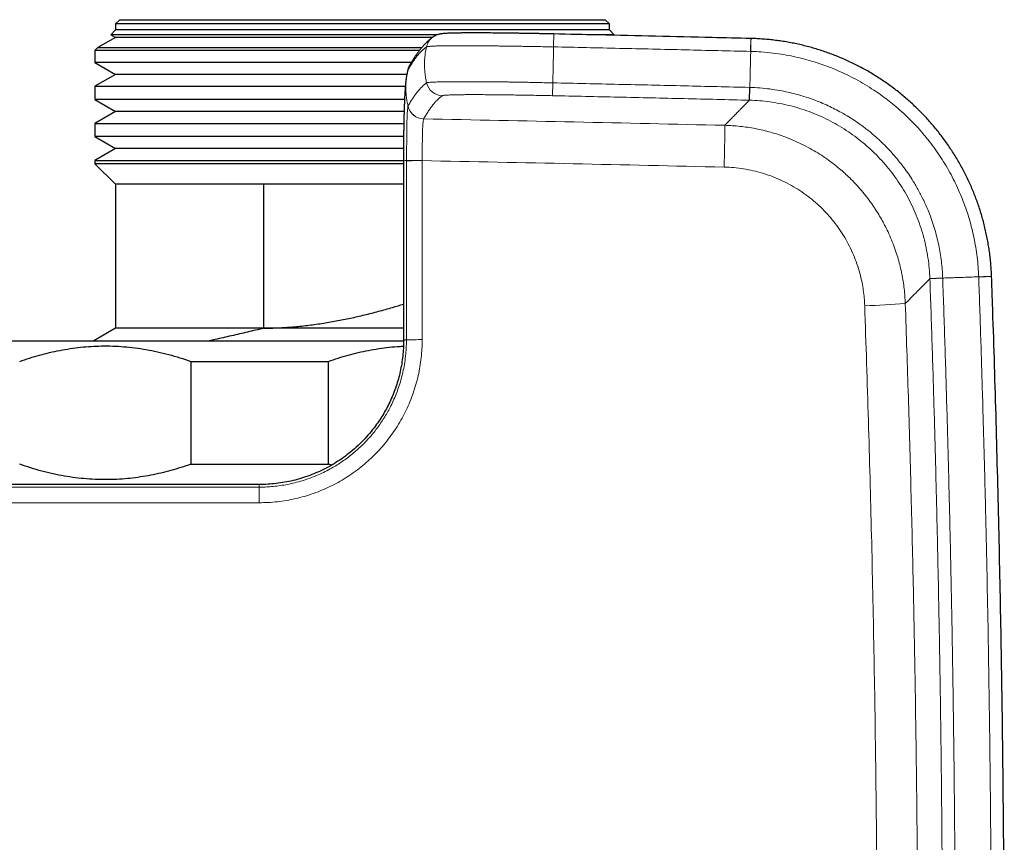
# Model space of a CAD drawing. Header units: millimetres. Extents: x 8 to 791, y 12 to 1717.
# Tile 20 of 256: x 487 to 535, y 817 to 857. Entities that reach past the tile are written whole.
import ezdxf

# ---------------------------------------------------------------- set-up
doc = ezdxf.new("R2010")
doc.units = ezdxf.units.MM

msp = doc.modelspace()

# ---------------------------------------------------------------- linework, layer by layer
at = {"color": 7, "linetype": 'Continuous', "lineweight": 30}
for p, q in [((492.35, 857.214), (492.15, 857.014)), ((492.15, 857.014), (492.15, 856.714)), ((504.15, 857.014), (492.15, 857.014)), ((492.35, 857.214), (504.15, 857.214)), ((504.15, 857.214), (515.95, 857.214)), ((516.15, 857.014), (504.15, 857.014)), ((516.15, 857.014), (515.95, 857.214)), ((516.15, 856.714), (516.15, 857.014)), ((492.15, 856.714), (491.92, 856.485)), ((504.15, 856.714), (492.15, 856.714)), ((516.15, 856.714), (504.15, 856.714)), ((516.379, 856.485), (516.15, 856.714)), ((492.15, 856.352), (491.292, 855.857)), ((491.92, 856.485), (492.15, 856.352)), ((507.801, 856.485), (491.92, 856.485)), ((504.15, 856.352), (492.15, 856.352)), ((507.55, 856.352), (504.15, 856.352)), ((516.379, 856.485), (515.043, 856.485)), ((516.329, 856.455), (516.379, 856.485)), ((523.032, 856.299), (523.021, 856.299)), ((491.292, 855.857), (491.15, 855.714)), ((491.15, 855.714), (491.15, 855.129)), ((504.15, 855.714), (491.15, 855.714)), ((491.292, 855.857), (504.15, 855.857)), ((504.15, 855.857), (507.03, 855.857)), ((506.915, 855.714), (504.15, 855.714)), ((491.15, 855.129), (492.15, 854.552)), ((506.523, 855.129), (491.15, 855.129)), ((506.337, 854.718), (506.332, 854.698)), ((506.333, 854.7), (506.333, 854.698)), ((506.421, 854.954), (506.425, 854.962)), ((506.433, 854.977), (506.437, 854.983)), ((492.15, 854.552), (491.15, 853.975)), ((504.15, 854.552), (492.15, 854.552)), ((506.304, 854.552), (504.15, 854.552)), ((491.15, 853.975), (491.15, 853.329)), ((491.15, 853.975), (504.15, 853.975)), ((504.15, 853.975), (506.231, 853.975)), ((491.15, 853.329), (492.15, 852.752)), ((506.192, 853.329), (491.15, 853.329)), ((492.15, 852.752), (491.15, 852.175)), ((504.15, 852.752), (492.15, 852.752)), ((506.171, 852.752), (504.15, 852.752)), ((491.15, 852.175), (491.15, 851.529)), ((491.15, 852.175), (504.15, 852.175)), ((504.15, 852.175), (506.157, 852.175)), ((491.15, 851.529), (492.15, 850.952)), ((506.147, 851.529), (491.15, 851.529)), ((492.15, 850.952), (491.15, 850.375)), ((504.15, 850.952), (492.15, 850.952)), ((506.143, 850.952), (504.15, 850.952)), ((491.15, 850.375), (491.15, 850.214)), ((491.15, 850.375), (504.15, 850.375)), ((504.15, 850.375), (506.141, 850.375)), ((506.141, 850.348), (506.147, 841.629)), ((491.15, 850.214), (492.15, 849.214)), ((504.15, 850.214), (491.15, 850.214)), ((506.141, 850.214), (504.15, 850.214)), ((492.15, 849.214), (492.15, 842.214)), ((499.354, 849.214), (492.15, 849.214)), ((506.143, 849.214), (499.354, 849.214)), ((499.354, 842.215), (499.354, 849.214)), ((534.722, 844.726), (534.721, 844.737)), ((492.15, 842.214), (491.093, 841.604)), ((499.35, 842.214), (492.15, 842.214)), ((499.354, 842.215), (499.35, 842.214)), ((506.149, 842.214), (499.35, 842.214)), ((484.4, 841.604), (506.148, 841.604)), ((495.808, 840.604), (495.808, 835.604)), ((495.808, 840.604), (502.491, 840.604)), ((502.491, 835.604), (502.491, 840.604)), ((495.808, 835.604), (502.491, 835.604)), ((502.636, 835.556), (502.491, 835.604))]:
    msp.add_line(p, q, dxfattribs=at)
at = {"color": 8, "linetype": 'Continuous', "lineweight": 0}
for p, q in [((513.437, 855.892), (513.451, 856.52)), ((523.006, 855.672), (523.021, 856.3)), ((507.787, 855.936), (507.787, 855.936)), ((513.385, 853.52), (513.399, 854.142)), ((522.948, 853.3), (522.963, 853.922)), ((522.958, 853.3), (522.948, 853.3)), ((507.124, 852.392), (507.123, 852.391)), ((507.045, 850.373), (507.045, 850.363)), ((531.724, 844.621), (531.723, 844.63)), ((531.724, 844.621), (532.345, 844.642)), ((534.095, 844.704), (534.722, 844.726))]:
    msp.add_line(p, q, dxfattribs=at)
at = {"color": 8, "linetype": 'Continuous', "lineweight": 0, "flags": 128}
for points in [[(523.016, 855.672), (523.018, 855.753), (523.02, 855.832), (523.022, 855.907), (523.023, 855.977), (523.025, 856.042), (523.027, 856.101), (523.028, 856.153), (523.029, 856.198), (523.03, 856.235), (523.031, 856.264), (523.031, 856.285), (523.032, 856.296), (523.032, 856.299)], [(522.958, 853.3), (522.958, 853.306), (522.958, 853.32), (522.959, 853.342), (522.959, 853.372), (522.96, 853.409), (522.962, 853.454), (522.963, 853.506), (522.964, 853.564), (522.966, 853.627), (522.968, 853.695), (522.97, 853.768), (522.971, 853.844), (522.973, 853.922)], [(531.723, 844.63), (531.729, 844.63), (531.743, 844.631), (531.765, 844.632), (531.795, 844.633), (531.833, 844.634), (531.877, 844.636), (531.929, 844.638), (531.987, 844.64), (532.05, 844.642), (532.118, 844.645), (532.191, 844.647), (532.267, 844.65), (532.345, 844.653)], [(534.094, 844.714), (534.176, 844.717), (534.254, 844.72), (534.329, 844.723), (534.399, 844.725), (534.464, 844.728), (534.523, 844.73), (534.575, 844.732), (534.62, 844.733), (534.657, 844.735), (534.686, 844.736), (534.707, 844.737), (534.719, 844.737), (534.722, 844.737)]]:
    msp.add_lwpolyline(points, dxfattribs=at)
at = {"color": 8, "linetype": 'Continuous', "lineweight": 0}
for centre, radius, start, end in [((508.037, 855.72), 0.799, 125.9622, 167.6226), ((507.127, 854.588), 0.795, 152.6386, 167.6897), ((507.129, 854.59), 0.796, 150.9238, 167.6808), ((508.045, 854.32), 0.8, 192.8835, 268.7594), ((507.141, 853.192), 0.801, 193.0703, 268.7208), ((507.142, 853.193), 0.801, 193.0237, 268.7215), ((471.603, 851.704), 50.15, 358.1078, 0.4278), ((506.897, 823.729), 26.645, 89.6819, 91.3267), ((506.928, 831.407), 18.956, 89.6478, 91.9603), ((527.994, 872.675), 29.369, 271.0951, 274.9479), ((506.934, 823.703), 17.957, 89.6283, 92.0694), ((537.586, 833.846), 38.462, 179.041, 180.1717)]:
    msp.add_arc(centre, radius, start, end, dxfattribs=at)
at = {"color": 7, "linetype": 'Continuous', "lineweight": 30}
msp.add_arc((508.037, 855.72), 0.799, 117.7049, 125.9591, dxfattribs=at)
for points, knots in [([(513.451, 856.52), (513.386, 856.521), (513.259, 856.524), (513.075, 856.528), (512.896, 856.531), (512.713, 856.535), (512.523, 856.538), (512.326, 856.542), (512.131, 856.545), (511.937, 856.548), (511.744, 856.551), (511.553, 856.554), (511.364, 856.557), (511.176, 856.559), (510.99, 856.561), (510.809, 856.563), (510.632, 856.565), (510.46, 856.567), (510.293, 856.568), (510.131, 856.569), (509.975, 856.57), (509.824, 856.57), (509.678, 856.571), (509.538, 856.571), (509.403, 856.57), (509.272, 856.57), (509.145, 856.569), (509.024, 856.568), (508.908, 856.567), (508.797, 856.565), (508.692, 856.563), (508.593, 856.561), (508.499, 856.559), (508.411, 856.556), (508.328, 856.553), (508.25, 856.549), (508.175, 856.545), (508.101, 856.539), (508.033, 856.532), (507.976, 856.525), (507.932, 856.518), (507.896, 856.511), (507.855, 856.501), (507.81, 856.488), (507.757, 856.47), (507.708, 856.45), (507.677, 856.434), (507.665, 856.427)], [0, 0, 0, 0, 0.023166, 0.04505, 0.06568, 0.086914, 0.110667, 0.134427, 0.158217, 0.182063, 0.205991, 0.230028, 0.254197, 0.278523, 0.302996, 0.327354, 0.351535, 0.375568, 0.399463, 0.423232, 0.446889, 0.470452, 0.493938, 0.517358, 0.540743, 0.564534, 0.588431, 0.612439, 0.636564, 0.660817, 0.68521, 0.709766, 0.734521, 0.759534, 0.784903, 0.810806, 0.837583, 0.865995, 0.898278, 0.922346, 0.935125, 0.946183, 0.956874, 0.968481, 0.980011, 0.992716, 1, 1, 1, 1]), ([(523.021, 856.299), (522.394, 856.315), (519.938, 856.374), (516.748, 856.447), (514.184, 856.503), (513.451, 856.519)], [0, 0, 0, 0, 0.1964065, 0.7700278, 1, 1, 1, 1]), ([(507.568, 856.366), (507.567, 856.365), (507.529, 856.339), (507.457, 856.282), (507.351, 856.192), (507.246, 856.094), (507.143, 855.987), (507.041, 855.874), (506.941, 855.752), (506.842, 855.62), (506.741, 855.478), (506.64, 855.322), (506.538, 855.158), (506.471, 855.041), (506.437, 854.983)], [0, 0, 0, 0, 0.003113, 0.085274, 0.169385, 0.25493, 0.34145, 0.428559, 0.515959, 0.603924, 0.699622, 0.798385, 0.899182, 1, 1, 1, 1]), ([(534.721, 844.737), (534.718, 844.814), (534.711, 844.99), (534.692, 845.265), (534.665, 845.561), (534.63, 845.857), (534.588, 846.152), (534.538, 846.446), (534.481, 846.739), (534.417, 847.029), (534.346, 847.317), (534.268, 847.605), (534.182, 847.891), (534.089, 848.176), (533.989, 848.458), (533.882, 848.737), (533.768, 849.014), (533.648, 849.286), (533.522, 849.554), (533.389, 849.819), (533.249, 850.081), (533.102, 850.34), (532.949, 850.596), (532.789, 850.849), (532.623, 851.098), (532.451, 851.342), (532.272, 851.582), (532.089, 851.817), (531.899, 852.047), (531.705, 852.272), (531.505, 852.491), (531.299, 852.706), (531.088, 852.916), (530.872, 853.121), (530.65, 853.321), (530.423, 853.515), (530.192, 853.703), (529.956, 853.886), (529.716, 854.062), (529.472, 854.232), (529.225, 854.396), (528.973, 854.553), (528.717, 854.705), (528.457, 854.85), (528.192, 854.989), (527.924, 855.122), (527.652, 855.249), (527.379, 855.368), (527.102, 855.48), (526.825, 855.585), (526.545, 855.682), (526.263, 855.773), (525.978, 855.857), (525.69, 855.934), (525.399, 856.004), (525.107, 856.067), (524.812, 856.122), (524.517, 856.171), (524.221, 856.211), (523.925, 856.245), (523.63, 856.271), (523.334, 856.289), (523.134, 856.298), (523.033, 856.3), (523.032, 856.3)], [0, 0, 0, 0, 0.012766, 0.029178, 0.045606, 0.062049, 0.078502, 0.094963, 0.111454, 0.127809, 0.1442, 0.160658, 0.177163, 0.193697, 0.210238, 0.226761, 0.243244, 0.259669, 0.276013, 0.292334, 0.308747, 0.325201, 0.341687, 0.358193, 0.37471, 0.391224, 0.407725, 0.424202, 0.440646, 0.45704, 0.473418, 0.489835, 0.506277, 0.522739, 0.539213, 0.555691, 0.572165, 0.588627, 0.60507, 0.621489, 0.637869, 0.654216, 0.670635, 0.687109, 0.70362, 0.72015, 0.736677, 0.753178, 0.769636, 0.786031, 0.802357, 0.81869, 0.835094, 0.851556, 0.868058, 0.884586, 0.901121, 0.917644, 0.934136, 0.950582, 0.966959, 0.983263, 0.999746, 1, 1, 1, 1]), ([(506.333, 854.7), (506.326, 854.668), (506.312, 854.603), (506.296, 854.513), (506.283, 854.436), (506.275, 854.379), (506.268, 854.331), (506.263, 854.289), (506.257, 854.245), (506.252, 854.196), (506.245, 854.132), (506.238, 854.06), (506.231, 853.979), (506.224, 853.897), (506.219, 853.818), (506.214, 853.746), (506.21, 853.685), (506.206, 853.625), (506.202, 853.557), (506.197, 853.45), (506.19, 853.306), (506.184, 853.149), (506.179, 853.018), (506.176, 852.915), (506.173, 852.828), (506.171, 852.76), (506.169, 852.704), (506.168, 852.653), (506.166, 852.596), (506.165, 852.531), (506.163, 852.452), (506.16, 852.355), (506.158, 852.236), (506.155, 852.096), (506.152, 851.932), (506.15, 851.764), (506.147, 851.596), (506.146, 851.431), (506.144, 851.25), (506.143, 851.052), (506.142, 850.835), (506.141, 850.599), (506.141, 850.434), (506.141, 850.348)], [0, 0, 0, 0, 0.022496, 0.04492, 0.06241, 0.075896, 0.087652, 0.097743, 0.109168, 0.12396, 0.139767, 0.16463, 0.190339, 0.218183, 0.24627, 0.267535, 0.286308, 0.302742, 0.321911, 0.345498, 0.392475, 0.437466, 0.465798, 0.491178, 0.512216, 0.528407, 0.53903, 0.550661, 0.563448, 0.577378, 0.594307, 0.615448, 0.640665, 0.66985, 0.702953, 0.740027, 0.769048, 0.800328, 0.834063, 0.870518, 0.910032, 0.953026, 1, 1, 1, 1]), ([(506.4, 854.912), (506.399, 854.909), (506.392, 854.894), (506.382, 854.868), (506.369, 854.832), (506.357, 854.798), (506.347, 854.762), (506.341, 854.737), (506.338, 854.724), (506.338, 854.724)], [0, 0, 0, 0, 0.03052, 0.184299, 0.348833, 0.530498, 0.738037, 0.984082, 1, 1, 1, 1]), ([(534.743, 775.09), (534.747, 775.208), (534.783, 776.23), (534.845, 778.156), (534.927, 780.868), (535.002, 783.584), (535.069, 786.302), (535.128, 789.023), (535.181, 791.744), (535.226, 794.465), (535.263, 797.186), (535.293, 799.907), (535.316, 802.628), (535.331, 805.349), (535.339, 808.071), (535.339, 810.792), (535.333, 813.513), (535.318, 816.234), (535.296, 818.956), (535.267, 821.677), (535.231, 824.398), (535.187, 827.119), (535.135, 829.84), (535.077, 832.56), (535.01, 835.281), (534.937, 838.001), (534.856, 840.721), (534.784, 842.963), (534.736, 844.298), (534.721, 844.726)], [0, 0, 0, 0, 0.005107, 0.044052, 0.082982, 0.12198, 0.161051, 0.200121, 0.239191, 0.278261, 0.317331, 0.356401, 0.395472, 0.434544, 0.473616, 0.512686, 0.551756, 0.590827, 0.629898, 0.668969, 0.708041, 0.747112, 0.786183, 0.825254, 0.864323, 0.903394, 0.942467, 0.981532, 1, 1, 1, 1]), ([(499.354, 842.215), (499.588, 842.22), (500.058, 842.23), (500.76, 842.278), (501.464, 842.349), (502.166, 842.445), (502.868, 842.564), (503.563, 842.703), (504.251, 842.861), (504.931, 843.035), (505.563, 843.212), (505.966, 843.336), (506.146, 843.391)], [0, 0, 0, 0, 0.101776, 0.203586, 0.305367, 0.408229, 0.511121, 0.613992, 0.715478, 0.816993, 0.918517, 1, 1, 1, 1]), ([(499.35, 842.214), (499.219, 842.183), (498.957, 842.12), (498.563, 842.027), (498.17, 841.936), (497.775, 841.845), (497.382, 841.756), (497.023, 841.675), (496.798, 841.625), (496.702, 841.604)], [0, 0, 0, 0, 0.147357, 0.294893, 0.443253, 0.591612, 0.740717, 0.889822, 1, 1, 1, 1]), ([(487.491, 840.604), (487.651, 840.659), (487.971, 840.768), (488.456, 840.911), (488.945, 841.036), (489.44, 841.142), (489.942, 841.229), (490.45, 841.294), (490.959, 841.337), (491.48, 841.357), (492.013, 841.353), (492.556, 841.322), (493.098, 841.265), (493.642, 841.183), (494.187, 841.075), (494.732, 840.941), (495.274, 840.786), (495.63, 840.665), (495.808, 840.604)], [0, 0, 0, 0, 0.0592425, 0.1185152, 0.1777824, 0.2370173, 0.2974128, 0.3578517, 0.4182871, 0.4786781, 0.54299, 0.6073567, 0.6717267, 0.7360433, 0.8020046, 0.8680116, 0.9340271, 1, 1, 1, 1]), ([(506.147, 841.629), (506.145, 841.5), (506.141, 841.243), (506.109, 840.862), (506.057, 840.487), (505.986, 840.116), (505.896, 839.752), (505.786, 839.396), (505.659, 839.048), (505.515, 838.71), (505.356, 838.384), (505.181, 838.069), (504.992, 837.766), (504.765, 837.441), (504.498, 837.101), (504.184, 836.755), (503.853, 836.433), (503.505, 836.138), (503.143, 835.868), (502.769, 835.626), (502.384, 835.409), (501.99, 835.219), (501.59, 835.056), (501.184, 834.918), (500.777, 834.807), (500.368, 834.722), (499.958, 834.662), (499.547, 834.625), (499.274, 834.621), (499.138, 834.618)], [0, 0, 0, 0, 0.035284, 0.069892, 0.104203, 0.138517, 0.172561, 0.206355, 0.240034, 0.273511, 0.30638, 0.338923, 0.37145, 0.403933, 0.446724, 0.489095, 0.531091, 0.572509, 0.613402, 0.653837, 0.693872, 0.733563, 0.772904, 0.811706, 0.850024, 0.887938, 0.925525, 0.962856, 1, 1, 1, 1]), ([(502.491, 840.604), (502.651, 840.659), (502.971, 840.768), (503.456, 840.911), (503.945, 841.036), (504.44, 841.142), (504.942, 841.229), (505.45, 841.293), (505.849, 841.33), (506.079, 841.338), (506.139, 841.34)], [0, 0, 0, 0, 0.134772, 0.269613, 0.404441, 0.539196, 0.676591, 0.814084, 0.95157, 1, 1, 1, 1]), ([(495.808, 835.604), (495.648, 835.55), (495.328, 835.44), (494.843, 835.298), (494.354, 835.173), (493.859, 835.066), (493.357, 834.98), (492.849, 834.914), (492.34, 834.872), (491.819, 834.851), (491.286, 834.856), (490.743, 834.887), (490.201, 834.943), (489.657, 835.025), (489.112, 835.133), (488.567, 835.267), (488.025, 835.422), (487.669, 835.544), (487.491, 835.604)], [0, 0, 0, 0, 0.059242, 0.118515, 0.177782, 0.237017, 0.297413, 0.357852, 0.418287, 0.478678, 0.54299, 0.607357, 0.671727, 0.736043, 0.802005, 0.868012, 0.934027, 1, 1, 1, 1]), ([(499.138, 834.618), (498.24, 834.619), (496.452, 834.619), (493.785, 834.62), (491.145, 834.621), (488.531, 834.621), (485.945, 834.622), (483.385, 834.622), (480.77, 834.623), (478.1, 834.624), (475.378, 834.624), (472.689, 834.625), (470.032, 834.625), (467.408, 834.626), (464.817, 834.626), (462.258, 834.626), (459.731, 834.627), (457.238, 834.627), (454.791, 834.627), (452.391, 834.628), (450.037, 834.628), (447.714, 834.628), (446.176, 834.628), (445.413, 834.628)], [0, 0, 0, 0, 0.050151, 0.0998, 0.148946, 0.19759, 0.245732, 0.293372, 0.34051, 0.391782, 0.442447, 0.492504, 0.541955, 0.590798, 0.639035, 0.686664, 0.733687, 0.780102, 0.825911, 0.870311, 0.914126, 0.957356, 1, 1, 1, 1])]:
    msp.add_open_spline(points, degree=3, knots=knots, dxfattribs=at)
at = {"color": 8, "linetype": 'Continuous', "lineweight": 0}
for points, knots in [([(507.257, 855.891), (507.219, 855.863), (507.145, 855.807), (507.033, 855.704), (506.922, 855.588), (506.81, 855.456), (506.698, 855.31), (506.585, 855.147), (506.469, 854.965), (506.39, 854.828), (506.351, 854.76)], [0, 0, 0, 0, 0.123227, 0.246457, 0.369685, 0.492915, 0.616152, 0.739393, 0.869695, 1, 1, 1, 1]), ([(507.257, 855.891), (507.236, 855.784), (507.194, 855.569), (507.165, 855.24), (507.161, 854.933), (507.179, 854.651), (507.211, 854.394), (507.247, 854.225), (507.264, 854.141)], [0, 0, 0, 0, 0.185951, 0.372936, 0.560323, 0.707437, 0.854097, 1, 1, 1, 1]), ([(507.787, 855.936), (507.787, 855.936), (507.756, 855.936), (507.696, 855.933), (507.614, 855.93), (507.541, 855.926), (507.475, 855.922), (507.417, 855.917), (507.368, 855.913), (507.327, 855.908), (507.293, 855.903), (507.269, 855.898), (507.26, 855.894), (507.257, 855.891), (507.257, 855.891)], [0, 0, 0, 0, 0.000025, 0.096975, 0.193925, 0.291297, 0.388669, 0.486338, 0.585238, 0.684564, 0.784034, 0.89191, 0.999975, 1, 1, 1, 1]), ([(513.437, 855.892), (513.437, 855.892), (513.299, 855.895), (513.021, 855.901), (512.658, 855.907), (512.346, 855.912), (512.082, 855.916), (511.819, 855.92), (511.544, 855.924), (511.26, 855.928), (510.96, 855.933), (510.656, 855.937), (510.358, 855.94), (510.074, 855.944), (509.813, 855.946), (509.572, 855.948), (509.349, 855.95), (509.131, 855.951), (508.916, 855.95), (508.693, 855.949), (508.49, 855.948), (508.309, 855.946), (508.155, 855.944), (508.018, 855.942), (507.895, 855.939), (507.822, 855.938), (507.787, 855.936), (507.787, 855.936)], [0, 0, 0, 0, 0.000008, 0.058264, 0.116802, 0.154076, 0.191419, 0.229954, 0.268562, 0.312455, 0.356454, 0.405079, 0.453487, 0.499046, 0.544729, 0.586149, 0.626498, 0.666941, 0.711255, 0.75569, 0.808735, 0.848439, 0.888204, 0.928051, 0.963991, 0.999996, 1, 1, 1, 1]), ([(513.437, 855.892), (513.435, 855.785), (513.43, 855.57), (513.423, 855.241), (513.416, 854.934), (513.41, 854.652), (513.404, 854.395), (513.401, 854.226), (513.399, 854.142)], [0, 0, 0, 0, 0.1859416, 0.3729204, 0.5603062, 0.7074233, 0.8540888, 1, 1, 1, 1]), ([(523.006, 855.672), (521.949, 855.698), (519.826, 855.748), (516.636, 855.822), (514.503, 855.869), (513.437, 855.892)], [0, 0, 0, 0, 0.331309, 0.665655, 1, 1, 1, 1]), ([(523.016, 855.672), (523.013, 855.565), (523.008, 855.349), (523, 855.021), (522.993, 854.714), (522.986, 854.431), (522.98, 854.175), (522.976, 854.006), (522.973, 853.922)], [0, 0, 0, 0, 0.185942, 0.37292, 0.560306, 0.707423, 0.854089, 1, 1, 1, 1]), ([(523.016, 855.672), (523.016, 855.672), (523.012, 855.672), (523.009, 855.672), (523.006, 855.672)], [0, 0, 0, 0, 0.006042, 1, 1, 1, 1]), ([(534.094, 844.714), (534.094, 844.714), (534.089, 844.875), (534.07, 845.196), (534.022, 845.676), (533.954, 846.154), (533.868, 846.615), (533.766, 847.06), (533.648, 847.496), (533.509, 847.937), (533.349, 848.382), (533.169, 848.822), (532.971, 849.255), (532.752, 849.684), (532.515, 850.104), (532.258, 850.517), (531.985, 850.917), (531.695, 851.305), (531.39, 851.679), (531.069, 852.041), (530.727, 852.393), (530.366, 852.736), (530.009, 853.045), (529.665, 853.319), (529.338, 853.561), (528.973, 853.812), (528.568, 854.067), (528.134, 854.314), (527.701, 854.535), (527.271, 854.733), (526.831, 854.914), (526.382, 855.077), (525.923, 855.222), (525.457, 855.348), (524.982, 855.454), (524.479, 855.545), (523.948, 855.615), (523.452, 855.656), (523.141, 855.669), (523.016, 855.672), (523.016, 855.672)], [0, 0, 0, 0, 0.000003, 0.028083, 0.056188, 0.084293, 0.112373, 0.138183, 0.163994, 0.191401, 0.218966, 0.24653, 0.274427, 0.302325, 0.330561, 0.358798, 0.387202, 0.415251, 0.443402, 0.471553, 0.499807, 0.529167, 0.558527, 0.582243, 0.605966, 0.629681, 0.659619, 0.689556, 0.716992, 0.744585, 0.772179, 0.800105, 0.828031, 0.856298, 0.884566, 0.913, 0.945594, 0.978188, 0.999997, 1, 1, 1, 1]), ([(506.35, 854.758), (506.329, 854.651), (506.288, 854.436), (506.259, 854.108), (506.256, 853.801), (506.275, 853.519), (506.307, 853.263), (506.343, 853.095), (506.36, 853.011)], [0, 0, 0, 0, 0.185955, 0.372942, 0.560329, 0.707443, 0.854101, 1, 1, 1, 1]), ([(506.35, 854.758), (506.35, 854.758), (506.346, 854.75), (506.34, 854.737), (506.335, 854.708), (506.333, 854.7)], [0, 0, 0, 0, 0.000133, 0.724391, 1, 1, 1, 1]), ([(506.351, 854.76), (506.351, 854.759), (506.35, 854.759), (506.35, 854.758), (506.35, 854.758)], [0, 0, 0, 0, 0.997687, 1, 1, 1, 1]), ([(506.361, 853.013), (506.398, 853.077), (506.473, 853.207), (506.584, 853.383), (506.696, 853.545), (506.807, 853.693), (506.919, 853.825), (507.032, 853.945), (507.147, 854.053), (507.225, 854.112), (507.264, 854.141)], [0, 0, 0, 0, 0.123482, 0.246967, 0.370449, 0.493934, 0.617427, 0.740922, 0.87046, 1, 1, 1, 1]), ([(507.264, 854.141), (507.264, 854.141), (507.267, 854.143), (507.275, 854.147), (507.299, 854.154), (507.337, 854.16), (507.394, 854.167), (507.461, 854.172), (507.533, 854.176), (507.613, 854.18), (507.712, 854.184), (507.831, 854.188), (507.967, 854.191), (508.122, 854.195), (508.285, 854.197), (508.448, 854.199), (508.632, 854.2), (508.841, 854.2), (509.077, 854.2), (509.297, 854.2), (509.512, 854.199), (509.719, 854.199), (509.934, 854.198), (510.151, 854.197), (510.37, 854.196), (510.59, 854.194), (510.815, 854.191), (511.047, 854.188), (511.282, 854.185), (511.523, 854.181), (511.768, 854.177), (512.046, 854.172), (512.357, 854.165), (512.701, 854.158), (513.049, 854.15), (513.282, 854.145), (513.399, 854.142), (513.399, 854.142)], [0, 0, 0, 0, 0.000006, 0.024402, 0.048799, 0.081646, 0.114514, 0.147361, 0.172401, 0.197441, 0.229049, 0.260676, 0.292284, 0.326738, 0.361191, 0.38911, 0.417029, 0.457579, 0.491688, 0.525796, 0.553539, 0.581282, 0.609313, 0.637344, 0.663742, 0.69014, 0.716883, 0.743626, 0.770543, 0.797459, 0.824733, 0.852007, 0.888762, 0.925757, 0.96275, 0.999994, 1, 1, 1, 1]), ([(513.399, 854.142), (514.465, 854.119), (516.598, 854.072), (519.786, 853.998), (521.908, 853.948), (522.963, 853.922)], [0, 0, 0, 0, 0.334478, 0.668956, 1, 1, 1, 1]), ([(522.963, 853.922), (522.967, 853.922), (522.97, 853.922), (522.973, 853.922), (522.973, 853.922)], [0, 0, 0, 0, 0.994255, 1, 1, 1, 1]), ([(522.973, 853.922), (522.974, 853.922), (523.137, 853.918), (523.463, 853.901), (523.95, 853.849), (524.403, 853.778), (524.823, 853.694), (525.209, 853.6), (525.624, 853.481), (526.034, 853.343), (526.428, 853.188), (526.776, 853.035), (527.107, 852.873), (527.444, 852.692), (527.785, 852.492), (528.128, 852.271), (528.49, 852.014), (528.837, 851.741), (529.169, 851.455), (529.461, 851.181), (529.743, 850.894), (530.012, 850.594), (530.272, 850.28), (530.52, 849.955), (530.755, 849.617), (530.998, 849.229), (531.246, 848.79), (531.476, 848.324), (531.667, 847.876), (531.82, 847.463), (531.951, 847.058), (532.061, 846.662), (532.153, 846.263), (532.226, 845.863), (532.283, 845.462), (532.324, 845.058), (532.34, 844.788), (532.345, 844.653), (532.345, 844.653)], [0, 0, 0, 0, 0.000004, 0.033717, 0.067455, 0.101172, 0.128531, 0.155901, 0.18326, 0.217751, 0.245278, 0.270706, 0.296145, 0.321575, 0.349687, 0.377812, 0.405923, 0.441403, 0.468949, 0.496506, 0.52405, 0.551989, 0.579929, 0.608206, 0.636482, 0.664931, 0.702797, 0.740662, 0.772045, 0.803431, 0.831697, 0.859962, 0.888394, 0.916235, 0.944077, 0.972037, 0.999996, 1, 1, 1, 1]), ([(508.027, 853.52), (507.988, 853.49), (507.91, 853.431), (507.795, 853.324), (507.682, 853.204), (507.57, 853.071), (507.459, 852.924), (507.347, 852.762), (507.236, 852.586), (507.161, 852.457), (507.124, 852.392)], [0, 0, 0, 0, 0.129537, 0.259078, 0.382562, 0.506045, 0.629539, 0.753033, 0.876515, 1, 1, 1, 1]), ([(513.385, 853.52), (513.25, 853.523), (512.981, 853.529), (512.578, 853.537), (512.197, 853.543), (511.839, 853.549), (511.503, 853.554), (511.175, 853.559), (510.856, 853.563), (510.547, 853.566), (510.248, 853.568), (509.961, 853.57), (509.689, 853.571), (509.435, 853.571), (509.199, 853.57), (508.983, 853.568), (508.786, 853.566), (508.61, 853.562), (508.456, 853.558), (508.319, 853.553), (508.203, 853.546), (508.113, 853.538), (508.051, 853.53), (508.035, 853.523), (508.027, 853.52)], [0, 0, 0, 0, 0.049211, 0.0985, 0.147719, 0.190729, 0.233873, 0.277061, 0.320203, 0.363212, 0.407074, 0.451092, 0.495162, 0.539178, 0.583039, 0.626857, 0.670826, 0.714841, 0.758802, 0.802613, 0.85189, 0.901309, 0.950726, 1, 1, 1, 1]), ([(522.948, 853.3), (521.893, 853.326), (519.771, 853.376), (516.584, 853.45), (514.451, 853.497), (513.385, 853.52)], [0, 0, 0, 0, 0.331044, 0.665522, 1, 1, 1, 1]), ([(521.752, 852.079), (521.82, 852.148), (521.955, 852.286), (522.137, 852.472), (522.304, 852.643), (522.445, 852.787), (522.564, 852.908), (522.663, 853.009), (522.751, 853.099), (522.828, 853.178), (522.895, 853.246), (522.93, 853.282), (522.948, 853.3)], [0, 0, 0, 0, 0.112442, 0.224884, 0.337347, 0.44981, 0.541495, 0.633181, 0.724867, 0.816578, 0.908289, 1, 1, 1, 1]), ([(531.723, 844.63), (531.714, 844.798), (531.697, 845.135), (531.634, 845.637), (531.546, 846.134), (531.429, 846.626), (531.285, 847.111), (531.113, 847.588), (530.915, 848.055), (530.692, 848.509), (530.444, 848.949), (530.171, 849.374), (529.874, 849.784), (529.554, 850.177), (529.213, 850.552), (528.852, 850.907), (528.472, 851.24), (528.074, 851.551), (527.658, 851.839), (527.226, 852.105), (526.779, 852.345), (526.321, 852.561), (525.856, 852.748), (525.386, 852.907), (524.91, 853.039), (524.428, 853.145), (523.94, 853.225), (523.45, 853.28), (523.121, 853.293), (522.958, 853.3)], [0, 0, 0, 0, 0.0372046, 0.0744387, 0.1116434, 0.1487892, 0.1860521, 0.2233747, 0.2606973, 0.2979603, 0.3351063, 0.3722525, 0.4095158, 0.4468387, 0.4841617, 0.5214251, 0.5585713, 0.5957342, 0.6330143, 0.6703542, 0.7076939, 0.7449739, 0.7821366, 0.8183565, 0.8546849, 0.8910684, 0.9274519, 0.9637801, 1, 1, 1, 1]), ([(506.28, 850.366), (506.28, 850.366), (506.28, 850.445), (506.282, 850.605), (506.288, 850.844), (506.296, 851.082), (506.301, 851.307), (506.302, 851.516), (506.301, 851.711), (506.3, 851.899), (506.301, 852.075), (506.306, 852.237), (506.314, 852.385), (506.321, 852.52), (506.325, 852.644), (506.329, 852.751), (506.337, 852.838), (506.347, 852.908), (506.352, 852.959), (506.356, 852.994), (506.359, 853.006), (506.36, 853.011), (506.36, 853.011)], [0, 0, 0, 0, 0.000015, 0.060193, 0.121036, 0.18366, 0.246755, 0.301232, 0.355971, 0.411728, 0.467956, 0.522875, 0.577811, 0.634151, 0.690782, 0.745562, 0.800847, 0.857441, 0.91435, 0.957065, 0.999985, 1, 1, 1, 1]), ([(506.36, 853.011), (506.36, 853.011), (506.361, 853.011), (506.361, 853.012), (506.361, 853.013)], [0, 0, 0, 0, 0.002183, 1, 1, 1, 1]), ([(507.123, 852.391), (507.121, 852.387), (507.118, 852.379), (507.112, 852.352), (507.103, 852.304), (507.091, 852.223), (507.083, 852.119), (507.075, 851.994), (507.066, 851.848), (507.059, 851.685), (507.057, 851.504), (507.058, 851.31), (507.057, 851.116), (507.053, 850.927), (507.049, 850.745), (507.045, 850.559), (507.045, 850.435), (507.045, 850.373)], [0, 0, 0, 0, 0.042084, 0.084168, 0.15846, 0.232988, 0.307272, 0.381534, 0.456032, 0.530287, 0.604453, 0.678861, 0.753033, 0.814642, 0.876524, 0.9384, 1, 1, 1, 1]), ([(507.124, 852.392), (509.562, 852.343), (514.438, 852.245), (519.314, 852.134), (521.752, 852.079)], [0, 0, 0, 0, 0.499999, 1, 1, 1, 1]), ([(521.752, 852.079), (521.877, 852.074), (522.126, 852.065), (522.5, 852.032), (522.874, 851.984), (523.248, 851.92), (523.62, 851.84), (523.99, 851.743), (524.358, 851.631), (524.754, 851.491), (525.168, 851.321), (525.597, 851.118), (525.993, 850.906), (526.364, 850.682), (526.704, 850.455), (527.027, 850.218), (527.317, 849.985), (527.583, 849.753), (527.846, 849.505), (528.119, 849.226), (528.397, 848.914), (528.65, 848.602), (528.88, 848.291), (529.088, 847.985), (529.277, 847.68), (529.447, 847.379), (529.614, 847.059), (529.778, 846.706), (529.937, 846.321), (530.072, 845.943), (530.186, 845.575), (530.281, 845.217), (530.36, 844.859), (530.425, 844.499), (530.474, 844.14), (530.51, 843.779), (530.521, 843.537), (530.527, 843.416)], [0, 0, 0, 0, 0.027557, 0.055113, 0.082906, 0.110698, 0.13879, 0.166882, 0.195218, 0.223554, 0.259725, 0.293981, 0.328237, 0.358943, 0.389648, 0.418438, 0.447227, 0.47179, 0.496352, 0.527087, 0.557838, 0.588573, 0.615857, 0.643152, 0.670435, 0.694947, 0.719458, 0.750129, 0.780815, 0.811485, 0.83871, 0.865946, 0.89317, 0.919807, 0.946514, 0.973222, 1, 1, 1, 1]), ([(506.143, 850.348), (506.144, 850.349), (506.146, 850.353), (506.175, 850.357), (506.217, 850.362), (506.259, 850.365), (506.28, 850.366)], [0, 0, 0, 0, 0.264566, 0.510679, 0.755992, 1, 1, 1, 1]), ([(506.28, 850.352), (506.28, 850.357), (506.28, 850.361), (506.28, 850.366), (506.28, 850.366)], [0, 0, 0, 0, 0.99572, 1, 1, 1, 1]), ([(506.285, 841.648), (506.285, 842.715), (506.283, 844.848), (506.281, 847.749), (506.28, 849.584), (506.28, 850.352)], [0, 0, 0, 0, 0.367599, 0.735198, 1, 1, 1, 1]), ([(507.045, 850.363), (507.045, 849.296), (507.047, 847.462), (507.048, 844.561), (507.05, 842.726), (507.05, 841.66)], [0, 0, 0, 0, 0.367627, 0.632401, 1, 1, 1, 1]), ([(521.726, 850.048), (519.279, 850.104), (514.386, 850.215), (509.492, 850.314), (507.045, 850.363)], [0, 0, 0, 0, 0.4999991, 1, 1, 1, 1]), ([(528.555, 843.312), (528.549, 843.437), (528.536, 843.688), (528.491, 844.062), (528.423, 844.464), (528.322, 844.891), (528.183, 845.342), (528.015, 845.782), (527.817, 846.21), (527.592, 846.624), (527.338, 847.021), (527.057, 847.401), (526.751, 847.761), (526.422, 848.1), (526.072, 848.416), (525.7, 848.707), (525.308, 848.973), (524.899, 849.212), (524.475, 849.423), (524.039, 849.605), (523.591, 849.756), (523.133, 849.877), (522.668, 849.967), (522.198, 850.028), (521.883, 850.041), (521.726, 850.048)], [0, 0, 0, 0, 0.035603, 0.071231, 0.106834, 0.151269, 0.195856, 0.240494, 0.28508, 0.329514, 0.374043, 0.418723, 0.463456, 0.508137, 0.552666, 0.597299, 0.642086, 0.686926, 0.731713, 0.776347, 0.820976, 0.865757, 0.910589, 0.955371, 1, 1, 1, 1]), ([(531.724, 844.621), (531.706, 844.603), (531.67, 844.567), (531.603, 844.499), (531.525, 844.42), (531.436, 844.33), (531.335, 844.229), (531.216, 844.11), (531.075, 843.968), (530.909, 843.801), (530.728, 843.619), (530.594, 843.483), (530.527, 843.416)], [0, 0, 0, 0, 0.092275, 0.184551, 0.276826, 0.369127, 0.461429, 0.55373, 0.665287, 0.776845, 0.888422, 1, 1, 1, 1]), ([(531.745, 775.194), (531.779, 776.222), (531.849, 778.278), (531.94, 781.363), (532.023, 784.447), (532.096, 787.533), (532.16, 790.618), (532.214, 793.704), (532.258, 796.79), (532.299, 800.446), (532.328, 804.404), (532.341, 808.666), (532.337, 812.395), (532.321, 815.858), (532.296, 819.054), (532.26, 822.251), (532.215, 825.447), (532.159, 828.643), (532.092, 831.839), (532.016, 835.035), (531.929, 838.231), (531.833, 841.426), (531.76, 843.556), (531.724, 844.621)], [0, 0, 0, 0, 0.044439, 0.088878, 0.133318, 0.177761, 0.222204, 0.26665, 0.311095, 0.355542, 0.424587, 0.482125, 0.539665, 0.585695, 0.631726, 0.677757, 0.723791, 0.769825, 0.815862, 0.861901, 0.907941, 0.95397, 1, 1, 1, 1]), ([(534.094, 844.714), (533.987, 844.711), (533.772, 844.703), (533.443, 844.692), (533.137, 844.681), (532.854, 844.671), (532.597, 844.662), (532.429, 844.656), (532.345, 844.653)], [0, 0, 0, 0, 0.1859416, 0.3729204, 0.5603062, 0.7074233, 0.8540888, 1, 1, 1, 1]), ([(532.345, 844.653), (532.345, 844.653), (532.345, 844.649), (532.345, 844.646), (532.345, 844.642)], [0, 0, 0, 0, 0.005703, 1, 1, 1, 1]), ([(532.345, 844.642), (532.382, 843.577), (532.455, 841.446), (532.551, 838.249), (532.638, 835.052), (532.714, 831.854), (532.781, 828.656), (532.837, 825.458), (532.882, 822.26), (532.918, 819.061), (532.943, 815.863), (532.958, 812.664), (532.963, 809.465), (532.957, 806.267), (532.941, 803.069), (532.915, 799.907), (532.88, 796.783), (532.836, 793.695), (532.782, 790.607), (532.718, 787.52), (532.645, 784.433), (532.562, 781.346), (532.47, 778.259), (532.401, 776.201), (532.367, 775.172)], [0, 0, 0, 0, 0.04603, 0.092059, 0.138091, 0.184122, 0.230154, 0.276187, 0.322222, 0.368257, 0.414296, 0.460335, 0.506365, 0.552396, 0.598426, 0.644458, 0.688897, 0.733337, 0.777779, 0.822221, 0.866664, 0.911108, 0.955554, 1, 1, 1, 1]), ([(534.095, 844.704), (534.095, 844.708), (534.095, 844.711), (534.094, 844.714), (534.094, 844.714)], [0, 0, 0, 0, 0.99401, 1, 1, 1, 1]), ([(534.116, 775.111), (534.147, 776.046), (534.215, 778.047), (534.307, 781.114), (534.393, 784.313), (534.469, 787.511), (534.534, 790.71), (534.59, 793.91), (534.635, 797.109), (534.67, 800.309), (534.694, 803.509), (534.709, 806.709), (534.714, 810.741), (534.699, 815.606), (534.648, 821.303), (534.565, 826.999), (534.468, 831.797), (534.372, 835.697), (534.289, 838.7), (534.198, 841.702), (534.129, 843.704), (534.095, 844.704)], [0, 0, 0, 0, 0.040319, 0.086283, 0.132247, 0.178213, 0.22418, 0.270152, 0.316124, 0.362097, 0.408071, 0.454035, 0.5, 0.581851, 0.663705, 0.745545, 0.827388, 0.87054, 0.913693, 0.956846, 1, 1, 1, 1]), ([(528.662, 776.326), (528.719, 778.185), (528.832, 781.903), (528.961, 787.48), (529.062, 793.059), (529.131, 798.638), (529.169, 804.219), (529.175, 809.798), (529.151, 815.377), (529.095, 820.959), (529.009, 826.545), (528.89, 832.135), (528.742, 837.724), (528.617, 841.449), (528.555, 843.312)], [0, 0, 0, 0, 0.083277, 0.166555, 0.249833, 0.333109, 0.416413, 0.499716, 0.582968, 0.666219, 0.749663, 0.833109, 0.916555, 1, 1, 1, 1]), ([(530.527, 843.416), (530.578, 841.903), (530.68, 838.877), (530.808, 834.337), (530.916, 829.797), (531.007, 825.061), (531.078, 820.132), (531.126, 815.007), (531.147, 810.037), (531.143, 805.221), (531.118, 800.559), (531.072, 795.975), (531.007, 791.468), (530.923, 787.037), (530.829, 783.034), (530.732, 779.459), (530.667, 777.36), (530.635, 776.311)], [0, 0, 0, 0, 0.067662, 0.135325, 0.202987, 0.270649, 0.347004, 0.423359, 0.499714, 0.569165, 0.638617, 0.708068, 0.774092, 0.840117, 0.906141, 0.95307, 1, 1, 1, 1]), ([(507.05, 841.66), (507.048, 841.513), (507.043, 841.22), (507.006, 840.781), (506.945, 840.345), (506.86, 839.912), (506.751, 839.482), (506.616, 839.058), (506.458, 838.64), (506.277, 838.233), (506.074, 837.836), (505.849, 837.452), (505.602, 837.082), (505.334, 836.725), (505.047, 836.383), (504.74, 836.058), (504.417, 835.751), (504.077, 835.463), (503.722, 835.195), (503.351, 834.948), (502.967, 834.72), (502.57, 834.515), (502.164, 834.332), (501.748, 834.173), (501.324, 834.038), (500.893, 833.927), (500.455, 833.84), (500.013, 833.778), (499.569, 833.738), (499.272, 833.734), (499.124, 833.731)], [0, 0, 0, 0, 0.035311, 0.070676, 0.106041, 0.141351, 0.177014, 0.21279, 0.248623, 0.284455, 0.320229, 0.355891, 0.391599, 0.42742, 0.463298, 0.499176, 0.534995, 0.570702, 0.60639, 0.642192, 0.678049, 0.713906, 0.749705, 0.785391, 0.821066, 0.856852, 0.892696, 0.92854, 0.964326, 1, 1, 1, 1]), ([(499.129, 834.49), (499.129, 834.49), (499.229, 834.49), (499.427, 834.494), (499.742, 834.514), (500.073, 834.55), (500.42, 834.605), (500.774, 834.678), (501.134, 834.773), (501.518, 834.896), (501.892, 835.04), (502.254, 835.204), (502.565, 835.366), (502.848, 835.53), (503.106, 835.694), (503.356, 835.869), (503.598, 836.053), (503.828, 836.246), (504.049, 836.445), (504.262, 836.655), (504.467, 836.876), (504.664, 837.106), (504.852, 837.345), (505.031, 837.594), (505.198, 837.848), (505.352, 838.106), (505.502, 838.383), (505.647, 838.683), (505.785, 839.007), (505.909, 839.346), (506.02, 839.701), (506.115, 840.076), (506.19, 840.46), (506.245, 840.853), (506.278, 841.249), (506.285, 841.515), (506.285, 841.648), (506.285, 841.648)], [0, 0, 0, 0, 0.000005, 0.026452, 0.0529, 0.08414, 0.1154, 0.146641, 0.180627, 0.214612, 0.254152, 0.287408, 0.320664, 0.347694, 0.374724, 0.402021, 0.429319, 0.455713, 0.482108, 0.508763, 0.535419, 0.562462, 0.589504, 0.616817, 0.64413, 0.670566, 0.697002, 0.728231, 0.759479, 0.790707, 0.824683, 0.858658, 0.893774, 0.929107, 0.96444, 0.999995, 1, 1, 1, 1]), ([(506.149, 841.629), (506.15, 841.631), (506.152, 841.634), (506.181, 841.639), (506.222, 841.644), (506.264, 841.647), (506.285, 841.648)], [0, 0, 0, 0, 0.254011, 0.503656, 0.75249, 1, 1, 1, 1]), ([(445.41, 834.5), (447.544, 834.5), (453.943, 834.499), (464.61, 834.498), (476.763, 834.496), (488.269, 834.493), (495.509, 834.491), (499.129, 834.49)], [0, 0, 0, 0, 0.119134, 0.357401, 0.59567, 0.797835, 1, 1, 1, 1]), ([(499.138, 834.615), (499.137, 834.615), (499.136, 834.614), (499.134, 834.589), (499.132, 834.55), (499.13, 834.51), (499.129, 834.49)], [0, 0, 0, 0, 0.221778, 0.482209, 0.741796, 1, 1, 1, 1]), ([(499.124, 833.731), (495.504, 833.732), (488.265, 833.734), (476.759, 833.737), (464.607, 833.739), (453.941, 833.74), (447.542, 833.741), (445.409, 833.741)], [0, 0, 0, 0, 0.202165, 0.40433, 0.642598, 0.880866, 1, 1, 1, 1])]:
    msp.add_open_spline(points, degree=3, knots=knots, dxfattribs=at)

doc.saveas('drawing.dxf')
